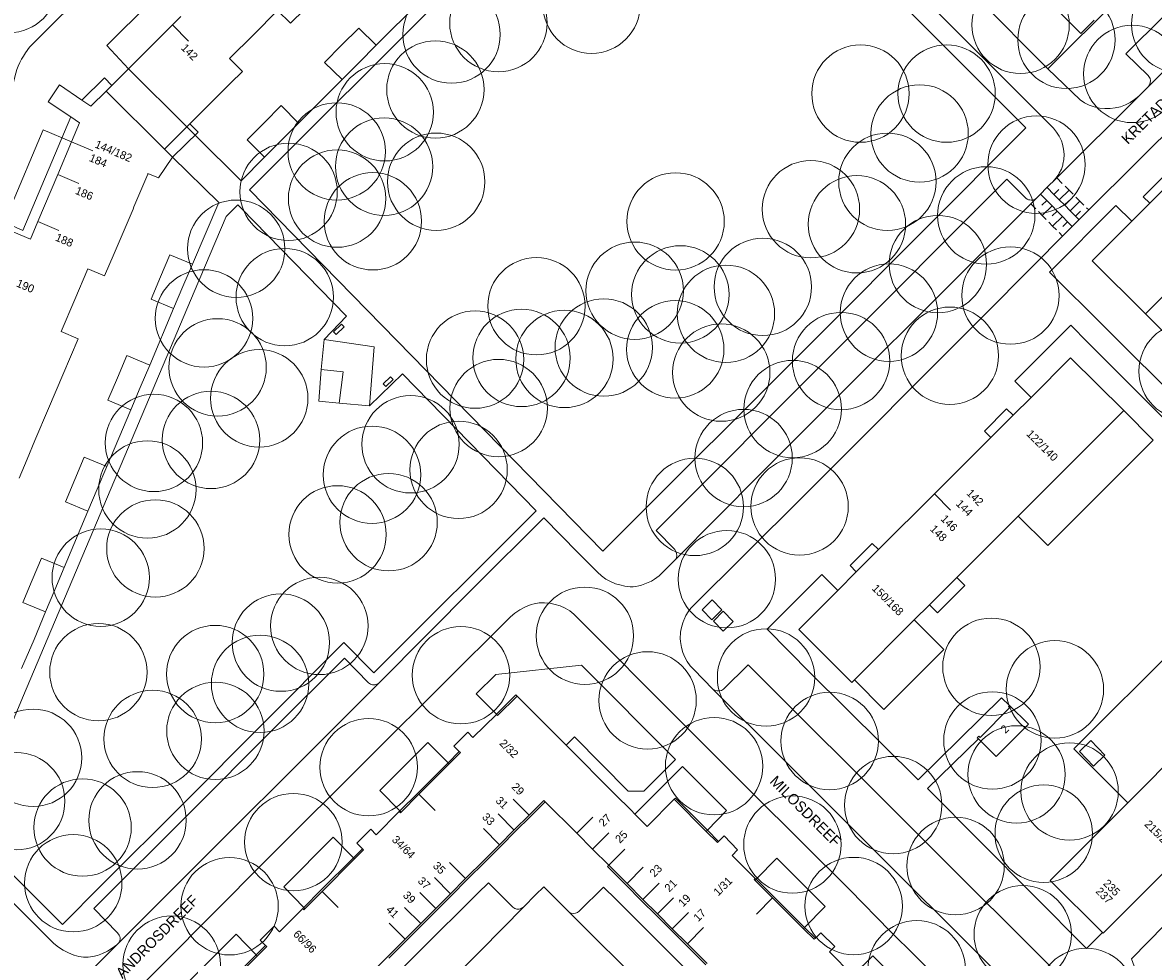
# Model space of a CAD drawing. Header units: metres. Extents: x 134994 to 136506, y 457393 to 459006.
# Tile 160 of 171: x 136101 to 136249, y 458696 to 458819. Entities that reach past the tile are written whole.
import ezdxf
from ezdxf.enums import TextEntityAlignment as Align

# ---------------------------------------------------------------- set-up
doc = ezdxf.new("R2010")
doc.units = ezdxf.units.M
for name, color, linetype, lineweight in [('B-WE-GR-BOOM-S', 250, 'Continuous', 13), ('B-WE-KG_BEBOUWING', 251, 'Continuous', 20), ('B-WE-KG_BEBOUWING TUSSENMUUR', 251, 'Continuous', 5), ('B-WE-KG_HUISNR', 251, 'Continuous', 5), ('B-WE-KG_ONDERGROND_REST', 251, 'Continuous', 5), ('B-WE-KG_STRAATNAAM', 251, 'Continuous', 5)]:
    doc.layers.add(name, color=color, linetype=linetype, lineweight=lineweight)
doc.styles.add('Styledgn000', font='dgn000.shx')

# ---------------------------------------------------------------- blocks, each defined once
blk = doc.blocks.new('SGR-BOOM_02')
blk.add_circle((0, 0), 6.4)

msp = doc.modelspace()

# ---------------------------------------------------------------- linework, layer by layer
at = {"layer": 'B-WE-KG_BEBOUWING', "flags": 128}
for points in [[(136139.42, 458822.09), (136135.81, 458818.49), (136134.11, 458820.18), (136130.92, 458816.98), (136127.78, 458813.84), (136129.48, 458812.15), (136127.93, 458810.61), (136122.59, 458805.28), (136122.17, 458804.86), (136120.7, 458803.4), (136119.23, 458801.93), (136120.28, 458800.89), (136118.43, 458798.17), (136117.06, 458798.73), (136117.04, 458798.67), (136115.22, 458794.36), (136115.1, 458794.07), (136112.61, 458788.21), (136111.37, 458785.29), (136109.15, 458786.23), (136107.44, 458782.18), (136105.66, 458777.97), (136107.88, 458777.03), (136105.88, 458772.29), (136104.01, 458767.87), (136102.22, 458763.66), (136101.17, 458761.18), (136100.12, 458758.69)], [(136090.42, 458767.18), (136089.79, 458767.45), (136090.26, 458768.52), (136090.88, 458768.26), (136092.16, 458767.72), (136091.7, 458766.63), (136090.42, 458767.18), (136090.88, 458768.26), (136096.09, 458780.53), (136094.4, 458781.24), (136098.89, 458792.03), (136100.64, 458791.26), (136106.94, 458806.17), (136103.93, 458808.16), (136105.43, 458810.38), (136108.39, 458808.37), (136109.57, 458807.57), (136111.59, 458809.58), (136112.33, 458810.31), (136113.07, 458811.05), (136114.53, 458812.5), (136120.27, 458818.27), (136121.37, 458819.37)], [(136112.33, 458810.31), (136111.34, 458811.3), (136108.39, 458808.37)], [(136106.94, 458806.17), (136108.09, 458805.41), (136107.03, 458802.9), (136105.21, 458798.59), (136102.61, 458792.43), (136101.63, 458790.1), (136099.43, 458791.05), (136097.46, 458786.4), (136095.44, 458781.62), (136097.66, 458780.67), (136095.89, 458776.51), (136094.02, 458772.09), (136092.23, 458767.88), (136092.19, 458767.79), (136092.16, 458767.72)], [(136120.28, 458800.89), (136123.68, 458804.16), (136122.59, 458805.28)], [(136256.34, 458788.49), (136248.14, 458780.29), (136241.15, 458787.27), (136246.38, 458792.49), (136248.73, 458794.84), (136251.63, 458797.73)], [(136251.63, 458797.73), (136250.79, 458798.6), (136247.87, 458795.68), (136248.73, 458794.84)], [(136230.76, 458766.97), (136233.11, 458769.32), (136238.32, 458774.53), (136245.29, 458767.57), (136231.43, 458753.72), (136227.38, 458749.66), (136223.35, 458745.64), (136219.75, 458742.04), (136217.77, 458740.06), (136209.91, 458732.2), (136209.56, 458731.85), (136202.59, 458738.82), (136207.73, 458743.95), (136210.15, 458746.37)], [(136213.08, 458749.3), (136212.24, 458750.12), (136209.33, 458747.22), (136210.15, 458746.37), (136213.08, 458749.3), (136220.41, 458756.63), (136227.83, 458764.05), (136230.76, 458766.97), (136229.9, 458767.8), (136227, 458764.87), (136227.83, 458764.05)], [(136219.75, 458742.04), (136220.81, 458740.98), (136224.42, 458744.58), (136223.35, 458745.64)], [(136209.65, 458693.38), (136206.61, 458696.42), (136207.31, 458697.14), (136205.49, 458698.95), (136204.77, 458698.25), (136204.61, 458698.09), (136203.21, 458699.48), (136199.15, 458703.52), (136196.73, 458705.93), (136196.88, 458706.09), (136193.84, 458709.12), (136194.55, 458709.84), (136192.77, 458711.67), (136192.05, 458710.95), (136191.89, 458710.79), (136190.43, 458712.26), (136186.23, 458716.49), (136182.67, 458712.93), (136181.06, 458714.54), (136180.56, 458715.04), (136178.48, 458717.13), (136172.03, 458723.6), (136165.58, 458730.06), (136163, 458727.49), (136162.85, 458727.65), (136159.78, 458724.59), (136159.1, 458725.3), (136157.27, 458723.47), (136157.98, 458722.78), (136158.13, 458722.63), (136156.65, 458721.15), (136152.67, 458717.16), (136150.34, 458714.81), (136150.24, 458714.72), (136150.09, 458714.87), (136147.06, 458711.84), (136146.36, 458712.55), (136144.52, 458710.71), (136145.25, 458710), (136145.4, 458709.84), (136144.22, 458708.66), (136139.96, 458704.39), (136137.68, 458702.11), (136137.55, 458701.98), (136137.4, 458702.13), (136134.35, 458699.08), (136133.63, 458699.8), (136131.8, 458697.97), (136132.51, 458697.29), (136132.67, 458697.14), (136131.43, 458695.89), (136127.14, 458691.58)], [(136241.32, 458720.84), (136239.48, 458722.76), (136240.99, 458724.2), (136242.83, 458722.28), (136241.32, 458720.84)], [(136150.09, 458714.87), (136150.18, 458714.97), (136152.52, 458717.31), (136156.5, 458721.3), (136157.98, 458722.78)], [(136146.19, 458693.43), (136148.55, 458695.79), (136150.86, 458698.1), (136152.91, 458700.15), (136154.89, 458702.13), (136156.83, 458704.08), (136158.81, 458706.06), (136161.29, 458708.53), (136163.27, 458710.51), (136165.21, 458712.46), (136167.16, 458714.4), (136169.1, 458716.34), (136169.1, 458716.34), (136169.27, 458716.17), (136167.33, 458714.23), (136165.38, 458712.28), (136163.44, 458710.34), (136161.46, 458708.36), (136158.98, 458705.89), (136157, 458703.91), (136155.06, 458701.96), (136153.08, 458699.98), (136151.03, 458697.93), (136148.72, 458695.62)], [(136137.4, 458702.13), (136137.53, 458702.27), (136139.8, 458704.54), (136144.07, 458708.81), (136145.25, 458710)], [(136190.56, 458694.89), (136187.95, 458697.5), (136185.97, 458699.48), (136184.02, 458701.43), (136182.11, 458703.33), (136180.03, 458705.42), (136177.62, 458707.82), (136177.45, 458707.65), (136179.86, 458705.25), (136181.94, 458703.16), (136183.85, 458701.26), (136185.8, 458699.31), (136187.78, 458697.33), (136190.39, 458694.72)], [(136196.88, 458706.09), (136196.98, 458705.99), (136199.3, 458703.68), (136203.36, 458699.65), (136204.77, 458698.25)], [(136124.55, 458689.29), (136124.67, 458689.41), (136126.98, 458691.73), (136131.27, 458696.04), (136132.51, 458697.29)]]:
    msp.add_lwpolyline(points, dxfattribs=at)
for points in [[(136142.52, 458815.59), (136140.26, 458813.34), (136142.58, 458811.08), (136144.79, 458813.3), (136147.07, 458815.59), (136144.77, 458817.83)], [(136132.35, 458805.42), (136130.11, 458803.17), (136132.37, 458800.87), (136134.63, 458803.14), (136136.84, 458805.36), (136134.58, 458807.66)], [(136118.71, 458785.14), (136117.48, 458782.22), (136120.44, 458780.98), (136121.67, 458783.89), (136122.9, 458786.81), (136119.94, 458788.05)], [(136113.05, 458771.88), (136114.29, 458774.8), (136117.29, 458773.54), (136116.04, 458770.6), (136114.81, 458767.7), (136111.8, 458768.96)], [(136107.45, 458758.53), (136106.21, 458755.6), (136109.18, 458754.36), (136110.41, 458757.27), (136111.65, 458760.21), (136108.68, 458761.45)], [(136290.94, 458747.23), (136288.56, 458744.86), (136285.65, 458741.95), (136278, 458734.3), (136268.26, 458724.56), (136265.57, 458721.87), (136265.36, 458721.66), (136260.34, 458716.64), (136255.51, 458711.82), (136253.05, 458709.35), (136250.15, 458706.45), (136242.58, 458698.88), (136242.49, 458698.96), (136235.62, 458705.82), (136245.83, 458716.04), (136253.39, 458723.6), (136261.03, 458731.23), (136271.05, 458741.26), (136281.33, 458751.53), (136289.18, 458759.39), (136292.55, 458756.02), (136296.14, 458752.44), (136296.05, 458752.35)], [(136101.85, 458745.28), (136100.62, 458742.36), (136103.58, 458741.11), (136104.81, 458744.03), (136106.04, 458746.95), (136103.08, 458748.2)], [(136230.28, 458728.82), (136232.76, 458726.35), (136228.53, 458722.1), (136226.19, 458724.42), (136226.05, 458724.56), (136226.26, 458724.77), (136226.41, 458724.62), (136230.3, 458728.53), (136230.15, 458728.68)]]:
    msp.add_lwpolyline(points, close=True, dxfattribs=at)
at = {"layer": 'B-WE-KG_BEBOUWING'}
for points in [[(136114.53, 458812.5), (136122.17, 458804.86)], [(136119.23, 458801.93), (136111.59, 458809.58)], [(136162.85, 458727.65), (136162.88, 458727.68), (136165.43, 458730.22), (136165.58, 458730.06)], [(136177.62, 458707.82), (136175.49, 458709.95), (136173.41, 458712.04), (136169.27, 458716.17)], [(136186.23, 458716.49), (136186.39, 458716.65), (136190.58, 458712.43), (136192.05, 458710.95)]]:
    msp.add_lwpolyline(points, dxfattribs=at)
at = {"layer": 'B-WE-KG_BEBOUWING TUSSENMUUR'}
for p, q in [((136120.27, 458818.27), (136122.39, 458816.15)), ((136107.03, 458802.9), (136109.8, 458801.73)), ((136105.21, 458798.59), (136107.98, 458797.42)), ((136102.59, 458792.44), (136105.36, 458791.27)), ((136220.41, 458756.63), (136222.53, 458754.51)), ((136154.79, 458715.03), (136152.67, 458717.16)), ((136167.16, 458714.4), (136165.04, 458716.52)), ((136165.21, 458712.45), (136163.1, 458714.58)), ((136175.53, 458714.16), (136173.41, 458712.04)), ((136163.27, 458710.51), (136161.15, 458712.63)), ((136177.61, 458712.08), (136175.49, 458709.95)), ((136179.74, 458709.95), (136177.62, 458707.82)), ((136158.82, 458706.05), (136156.7, 458708.18)), ((136182.14, 458707.55), (136180.03, 458705.42)), ((136156.84, 458704.07), (136154.72, 458706.2)), ((136184.23, 458705.46), (136182.11, 458703.34)), ((136142.08, 458702.27), (136139.96, 458704.39)), ((136154.89, 458702.13), (136152.78, 458704.25)), ((136152.92, 458700.15), (136150.8, 458702.27)), ((136186.14, 458703.55), (136184.02, 458701.43)), ((136199.15, 458703.52), (136197.03, 458701.4)), ((136188.08, 458701.61), (136185.97, 458699.48)), ((136150.86, 458698.09), (136148.75, 458700.22)), ((136190.06, 458699.63), (136187.95, 458697.5))]:
    msp.add_line(p, q, dxfattribs=at)
at = {"layer": 'B-WE-KG_ONDERGROND_REST'}
for p, q in [((136197.6, 458850.44), (136235.32, 458812.52)), ((136248.65, 458825.86), (136235.32, 458812.52)), ((136147.07, 458815.59), (136152.84, 458821.36)), ((136254.77, 458816.41), (136248.53, 458810.16)), ((136136.84, 458805.36), (136142.58, 458811.08)), ((136247.36, 458808.99), (136248.53, 458810.16)), ((136236.5, 458798.17), (136237.22, 458797.44)), ((136233.74, 458794.11), (136233.1, 458794.76)), ((136235.2, 458795.19), (136234.55, 458794.56)), ((136235.88, 458794.49), (136234.59, 458793.23)), ((136236.56, 458793.79), (136235.91, 458793.16)), ((136237.24, 458793.1), (136235.95, 458791.84)), ((136238.96, 458793.13), (136239.6, 458793.77)), ((136240.42, 458794.22), (136240.69, 458793.95)), ((136237.92, 458792.4), (136237.28, 458791.77)), ((136237.26, 458790.5), (136236.8, 458790.97)), ((136120.44, 458780.98), (136117.29, 458773.54)), ((136114.81, 458767.7), (136111.65, 458760.21)), ((136146.18, 458768.22), (136142.18, 458768.57)), ((136109.18, 458754.36), (136106.04, 458746.95)), ((136238.76, 458723.1), (136253.96, 458738.31)), ((136213.78, 458728.29), (136209.91, 458732.2)), ((136238.76, 458723.1), (136245.83, 458716.04)), ((136160.41, 458704.13), (136152.77, 458696.52)), ((136168.01, 458703.93), (136166.44, 458702.36)), ((136171.29, 458702.78), (136172.3, 458701.77)), ((136186.18, 458695.74), (136178.58, 458703.33)), ((136152.77, 458696.52), (136147.72, 458691.51)), ((136186.18, 458695.74), (136191.19, 458690.72))]:
    msp.add_line(p, q, dxfattribs=at)
at = {"layer": 'B-WE-KG_ONDERGROND_REST', "flags": 128}
for points in [[(136320.67, 458873.85), (136295.31, 458848.46), (136271.68, 458824.76), (136240.69, 458793.95)], [(136183.93, 458856.83), (136208.56, 458832.19), (136221.92, 458818.86), (136236.05, 458804.68), (136236.47, 458804.18), (136236.82, 458803.63), (136237.1, 458803.04), (136237.26, 458802.59), (136237.4, 458801.94), (136237.45, 458801.27), (136237.45, 458801.22), (136237.42, 458800.59), (136237.31, 458799.96), (136237.28, 458799.84), (136237.1, 458799.31), (136236.83, 458798.8), (136236.75, 458798.67), (136236.38, 458798.14), (136235.97, 458797.64)], [(136200.24, 458856.55), (136239.66, 458817.15), (136241.41, 458818.9)], [(136130.43, 458796.61), (136156.15, 458822.37), (136176.3, 458842.51), (136181.94, 458848.1), (136182.07, 458847.93), (136185.67, 458851.48), (136232.45, 458804.73), (136205.4, 458777.62), (136176.83, 458749.09), (136130.43, 458796.61)], [(136138.37, 458836.37), (136135.55, 458839.34), (136132.28, 458836.16), (136128.83, 458832.66), (136117.35, 458821.2), (136111.64, 458815.56), (136114.53, 458812.5)], [(136109.68, 458823.48), (136109.49, 458823.32), (136102.19, 458816.03), (136101.84, 458815.71), (136101.52, 458815.36), (136100.96, 458814.59), (136100.69, 458814.18), (136100.45, 458813.76), (136100.22, 458813.32), (136100.02, 458812.87), (136099.84, 458812.4), (136099.69, 458811.92), (136099.43, 458810.94), (136098.24, 458805.67), (136097.52, 458802.56), (136097.26, 458801.57), (136096.95, 458800.62), (136096.55, 458799.68), (136096.5, 458799.52)], [(136254.77, 458816.41), (136254.71, 458816.37), (136254.47, 458816.24), (136254.2, 458816.18), (136253.93, 458816.21), (136253.67, 458816.31), (136253.45, 458816.48), (136250.56, 458819.41), (136245.59, 458814.45), (136248.51, 458811.61), (136248.61, 458811.49), (136248.75, 458811.24), (136248.81, 458810.96), (136248.79, 458810.67), (136248.7, 458810.4), (136248.53, 458810.16)], [(136235.32, 458812.52), (136239.55, 458808.41), (136240.14, 458808.03), (136240.77, 458807.73), (136241.43, 458807.5), (136242.11, 458807.34), (136242.8, 458807.27), (136243.5, 458807.27), (136244.19, 458807.36), (136244.87, 458807.52), (136245.53, 458807.76), (136246.15, 458808.07), (136246.73, 458808.46), (136247.27, 458808.9), (136247.36, 458808.99)], [(136247.36, 458808.99), (136236.5, 458798.17)], [(136132.37, 458800.87), (136129.3, 458797.76), (136123.45, 458803.61), (136122.17, 458804.86)], [(136107.03, 458802.9), (136103.3, 458804.5), (136098.88, 458793.95), (136095.9, 458786.95), (136092.68, 458779.17), (136090.23, 458773.7), (136088.48, 458769.25), (136092.19, 458767.79)], [(136122.9, 458786.81), (136126.36, 458794.94), (136120.28, 458800.89)], [(136233.87, 458795.53), (136233.67, 458795.38), (136233.56, 458795.32), (136233.28, 458795.25), (136233.11, 458795.24), (136232.95, 458795.26), (136232.79, 458795.29), (136232.6, 458795.38), (136232.44, 458795.51), (136229.95, 458797.98), (136183.83, 458751.8), (136186.29, 458749.32), (136186.44, 458749.07), (136186.5, 458748.93), (136186.54, 458748.79), (136186.56, 458748.53), (136186.51, 458748.27), (136186.43, 458748.07)], [(136233.87, 458795.53), (136235.63, 458797.32), (136235.97, 458797.64)], [(136236.5, 458798.17), (136235.97, 458797.64)], [(136235.2, 458795.19), (136234.37, 458796.04)], [(136235.22, 458796.9), (136236.12, 458795.99)], [(136236.12, 458795.99), (136236.76, 458796.62)], [(136236.12, 458795.99), (136236.83, 458795.28)], [(136236.83, 458795.28), (136238.11, 458796.54)], [(136237.58, 458797.08), (136238.11, 458796.54)], [(136238.11, 458796.54), (136238.64, 458796.01)], [(136128.45, 458794.18), (136128.89, 458794.62), (136129.3, 458794.19)], [(136233.1, 458794.76), (136197.4, 458759.07), (136186.43, 458748.07)], [(136233.87, 458795.53), (136233.1, 458794.76)], [(136235.88, 458794.49), (136235.2, 458795.19)], [(136246.38, 458792.49), (136244.28, 458794.53), (136235.53, 458785.79), (136242.76, 458778.6)], [(136236.56, 458793.79), (136235.88, 458794.49)], [(136236.83, 458795.28), (136237.55, 458794.56)], [(136237.55, 458794.56), (136238.18, 458795.2)], [(136237.55, 458794.56), (136238.26, 458793.85)], [(136238.26, 458793.85), (136239.53, 458795.12)], [(136239, 458795.65), (136239.53, 458795.12)], [(136239.53, 458795.12), (136240.06, 458794.58)], [(136105.82, 458700.03), (136090.43, 458715.39), (136097.67, 458722.89), (136100.7, 458730.15), (136123.13, 458783.21), (136127.36, 458793.09), (136128.45, 458794.18)], [(136129.3, 458794.19), (136143.15, 458779.97), (136140.24, 458776.93)], [(136234.59, 458793.23), (136234.08, 458793.76)], [(136235.1, 458792.71), (136234.59, 458793.23)], [(136237.24, 458793.1), (136236.56, 458793.79)], [(136237.92, 458792.4), (136237.24, 458793.1)], [(136240.69, 458793.95), (136237.26, 458790.5)], [(136238.26, 458793.85), (136238.96, 458793.13)], [(136238.96, 458793.13), (136239.42, 458792.67)], [(136235.95, 458791.84), (136235.44, 458792.36)], [(136236.46, 458791.32), (136235.95, 458791.84)], [(136238.53, 458791.78), (136237.92, 458792.4)], [(136237.26, 458790.5), (136233.56, 458786.8), (136226.55, 458779.73), (136202.98, 458756.1), (136188.42, 458741.59)], [(136256.34, 458788.49), (136263.62, 458781.22), (136255.42, 458773.01), (136248.14, 458780.29)], [(136292.9, 458762.71), (136282.67, 458772.99), (136270.54, 458785.23), (136253.3, 458768.1), (136242.76, 458778.6)], [(136141.82, 458777.57), (136142.85, 458778.57), (136142.51, 458778.93), (136141.47, 458777.93), (136141.82, 458777.57)], [(136240.59, 458776.53), (136238.33, 458778.8), (136230.99, 458771.45), (136233.11, 458769.32)], [(136139.84, 458772.96), (136140.22, 458776.91), (136140.24, 458776.93)], [(136146.18, 458768.22), (136146.78, 458775.94), (136140.24, 458776.93)], [(136291.38, 458761.29), (136281.83, 458770.83), (136264.04, 458753.12), (136248.99, 458768.12), (136240.59, 458776.53)], [(136139.84, 458772.96), (136139.51, 458768.82), (136142.18, 458768.57)], [(136142.18, 458768.57), (136142.74, 458772.69), (136139.84, 458772.96)], [(136142.82, 458737.1), (136146.77, 458733.13), (136168.08, 458754.39), (136150.5, 458772.43), (136146.18, 458768.22)], [(136148.33, 458770.74), (136149.27, 458771.67), (136148.92, 458772.03), (136147.98, 458771.09), (136148.33, 458770.74)], [(136245.29, 458767.57), (136249.18, 458763.68), (136235.32, 458749.83), (136231.43, 458753.72)], [(136147.47, 458731.81), (136159.95, 458744.36), (136169.08, 458753.5), (136173.59, 458748.87), (136176.13, 458746.33), (136176.65, 458745.85), (136177.23, 458745.44), (136177.84, 458745.1), (136178.49, 458744.83), (136179.07, 458744.66), (136179.75, 458744.5), (136180.45, 458744.4)], [(136248.34, 458686.24), (136248.57, 458686.58), (136248.76, 458686.98), (136248.88, 458687.41), (136248.92, 458687.86), (136248.87, 458688.3), (136248.75, 458688.73), (136246.32, 458695.51), (136250.65, 458699.94), (136265.57, 458714.72), (136286.34, 458735.59), (136291.74, 458740.98), (136300.09, 458749.26), (136300.25, 458749.49), (136300.35, 458749.75), (136300.36, 458750.03), (136300.3, 458750.3)], [(136180.45, 458744.4), (136180.82, 458744.42), (136181.19, 458744.47), (136181.57, 458744.55), (136181.93, 458744.65), (136182.37, 458744.8), (136182.81, 458744.98), (136183.23, 458745.18), (136183.63, 458745.42), (136183.94, 458745.63), (136184.23, 458745.87), (136184.61, 458746.23), (136186.29, 458747.91), (136186.43, 458748.07)], [(136207.73, 458743.95), (136205.63, 458746.04), (136198.43, 458738.83), (136204.11, 458733.09), (136218.29, 458719.04), (136229.25, 458729.84), (136230.28, 458728.82)], [(136105.7, 458681.43), (136132.39, 458708.26), (136146.73, 458722.59), (136164.7, 458740.48), (136165.27, 458740.95), (136165.95, 458741.41), (136166.67, 458741.79), (136167.42, 458742.11), (136167.8, 458742.2), (136168.49, 458742.3), (136169.19, 458742.32), (136169.89, 458742.26), (136170.58, 458742.11), (136171.25, 458741.9), (136171.89, 458741.6), (136172.49, 458741.24), (136173.04, 458740.81), (136187.44, 458726.36), (136196.48, 458717.32), (136209.3, 458704.57), (136214.59, 458699.16), (136221.35, 458692.5)], [(136191.2, 458742.71), (136192.5, 458741.39), (136191.18, 458740.09), (136189.89, 458741.41), (136191.2, 458742.71)], [(136100.46, 458733.7), (136102.11, 458737.49), (136103.58, 458741.11)], [(136187.01, 458737.61), (136187.06, 458738.43), (136187.1, 458738.7), (136187.26, 458739.37), (136187.36, 458739.7), (136187.49, 458740.02), (136187.53, 458740.14), (136187.76, 458740.66), (136188.06, 458741.15), (136188.42, 458741.59)], [(136191.37, 458739.92), (136192.67, 458741.2), (136193.97, 458739.87), (136192.67, 458738.59), (136191.37, 458739.92)], [(136213.78, 458728.29), (136221.66, 458736.17), (136217.77, 458740.06)], [(136142.82, 458737.1), (136121.61, 458715.82), (136110.98, 458705.2), (136105.82, 458700.03)], [(136191.31, 458730.97), (136188.78, 458733.53), (136188.32, 458734.03), (136187.93, 458734.58), (136187.61, 458735.17), (136187.36, 458735.8), (136187.18, 458736.45), (136187.05, 458737.25), (136187.01, 458737.61)], [(136109.95, 458702.12), (136122.61, 458714.77), (136133.37, 458725.58), (136142.91, 458735.06), (136146.04, 458731.8), (136146.29, 458731.64), (136146.57, 458731.55), (136146.87, 458731.55), (136147.16, 458731.62), (136147.41, 458731.76), (136147.47, 458731.81)], [(136162.88, 458727.68), (136160.19, 458730.33), (136162.79, 458732.89), (136174.04, 458734.11), (136186.39, 458721.73), (136182.21, 458717.54), (136180.17, 458717.55), (136173.13, 458724.69), (136172.03, 458723.6)], [(136235.52, 458686.89), (136235.36, 458687.12), (136235.26, 458687.39), (136235.24, 458687.67), (136235.3, 458687.95), (136235.43, 458688.2), (136235.52, 458688.3), (136238.68, 458691.47), (136195.93, 458734.18), (136192.71, 458730.95), (136192.44, 458730.8), (136192.15, 458730.73), (136191.85, 458730.73), (136191.56, 458730.82), (136191.31, 458730.97)], [(136112.97, 458697.35), (136112.38, 458696.92), (136111.76, 458696.52), (136111.11, 458696.21), (136110.42, 458695.97), (136109.82, 458695.82), (136109.21, 458695.74), (136108.59, 458695.74), (136107.98, 458695.83), (136107.38, 458695.99), (136107.34, 458696), (136106.62, 458696.29), (136105.93, 458696.64), (136105.29, 458697.07), (136104.68, 458697.55), (136103.83, 458698.43), (136070.94, 458731.32)], [(136147.47, 458731.81), (136116.56, 458700.95), (136113.25, 458697.63)], [(136234.81, 458687.6), (136225.59, 458696.75), (136213.52, 458708.79), (136200.41, 458721.91), (136191.31, 458730.97)], [(136156.5, 458721.3), (136153.86, 458723.95), (136147.52, 458717.65), (136150.18, 458714.97)], [(136242.49, 458698.96), (136240.4, 458696.9), (136219.49, 458717.91), (136226.19, 458724.42)], [(136156.65, 458721.15), (136156.5, 458721.3)], [(136181.06, 458714.54), (136187.33, 458720.78), (136193.11, 458715.01), (136190.58, 458712.43)], [(136150.18, 458714.97), (136150.34, 458714.81)], [(136144.07, 458708.81), (136141.42, 458711.49), (136134.91, 458705), (136137.53, 458702.27)], [(136190.58, 458712.43), (136190.43, 458712.26)], [(136144.07, 458708.81), (136144.22, 458708.66)], [(136203.36, 458699.65), (136206.08, 458702.38), (136199.7, 458708.73), (136196.98, 458705.99)], [(136166.44, 458702.36), (136166.35, 458702.28), (136166.1, 458702.13), (136165.83, 458702.06), (136165.54, 458702.06), (136165.26, 458702.15), (136165.02, 458702.3), (136161.8, 458705.52), (136160.41, 458704.13)], [(136196.98, 458705.99), (136196.84, 458705.83)], [(136196.84, 458705.83), (136196.84, 458705.84)], [(136171.29, 458702.78), (136169.07, 458704.99), (136168.01, 458703.93)], [(136178.58, 458703.33), (136176.91, 458704.96), (136173.73, 458701.79), (136173.51, 458701.62), (136173.25, 458701.51), (136172.96, 458701.48), (136172.69, 458701.53), (136172.43, 458701.66), (136172.3, 458701.77)], [(136166.44, 458702.36), (136160.8, 458696.62), (136153.69, 458689.46), (136142.25, 458678.04), (136128.67, 458664.47), (136116.28, 458652.04), (136104.62, 458640.42)], [(136137.53, 458702.27), (136137.68, 458702.11)], [(136109.95, 458702.12), (136113.07, 458698.93), (136113.28, 458698.63), (136113.37, 458698.47), (136113.42, 458698.29), (136113.43, 458698.1), (136113.39, 458697.92), (136113.33, 458697.77), (136113.25, 458697.63)], [(136172.3, 458701.77), (136182.86, 458691.26), (136193.03, 458681.03), (136196.33, 458677.8), (136211.78, 458662.35)], [(136203.36, 458699.65), (136203.21, 458699.48)], [(136131.27, 458696.04), (136128.64, 458698.76), (136122.02, 458692.12), (136124.67, 458689.41)], [(136112.97, 458697.35), (136101.28, 458685.64), (136088.73, 458672.99), (136078.32, 458662.48)], [(136112.97, 458697.35), (136113.15, 458697.52), (136113.25, 458697.63)], [(136131.27, 458696.04), (136131.43, 458695.89)], [(136215.89, 458687.15), (136218.47, 458689.72), (136212.32, 458695.9), (136209.71, 458693.32)]]:
    msp.add_lwpolyline(points, dxfattribs=at)

# ---------------------------------------------------------------- block references
at = {"layer": 'B-WE-GR-BOOM-S'}
for p in [(136098.8, 458823.65), (136175.36, 458820.93), (136163.12, 458818.51), (136231.74, 458818.28), (136252.72, 458818.33), (136156.96, 458817.01), (136237.77, 458816.31), (136246.42, 458811.83), (136154.84, 458809.78), (136210.7, 458809.24), (136222.02, 458809.24), (136148.18, 458806.79), (136218.47, 458804), (136141.87, 458801.64), (136233.83, 458799.9), (136148.1, 458799.64), (136154.94, 458797.66), (136214.24, 458797.65), (136135.55, 458796.33), (136141.92, 458795.44), (136204.19, 458794.05), (136146.62, 458792.46), (136186.4, 458792.44), (136227.23, 458793.23), (136210.23, 458792.07), (136128.66, 458788.85), (136220.87, 458786.83), (136197.87, 458783.84), (136135.04, 458782.49), (136181.03, 458783.33), (136187.03, 458782.85), (136230.41, 458782.7), (136168.12, 458781.3), (136124.43, 458779.7), (136193.02, 458780.3), (136214.44, 458780.45), (136176.96, 458775.87), (136186.36, 458775.63), (136222.45, 458774.79), (136126.22, 458773.26), (136160.05, 458774.28), (136166.16, 458774.5), (136171.8, 458774.37), (136208.15, 458774.08), (136192.4, 458772.57), (136253.69, 458772.76), (136131.69, 458769.19), (136163.15, 458767.91), (136201.79, 458767.78), (136117.85, 458763.33), (136125.35, 458763.72), (136151.57, 458763.15), (136195.34, 458761.34), (136157.89, 458759.79), (136146.51, 458759.14), (136116.99, 458757.21), (136188.93, 458754.92), (136202.7, 458754.98), (136148.69, 458752.91), (136141.98, 458751.31), (136118.04, 458749.46), (136110.86, 458745.62), (136193.14, 458745.42), (136139.59, 458739.28), (136174.48, 458737.98), (136134.53, 458737.08), (136110.55, 458733.2), (136125.9, 458732.95), (136227.91, 458733.9), (136131.8, 458731.66), (136158.2, 458732.8), (136198.29, 458732.5), (136236.25, 458730.94), (136182.72, 458729.49), (136117.68, 458724.43), (136125.93, 458725.48), (136206.65, 458724.15), (136228.04, 458724.22), (136101.97, 458721.94), (136146.07, 458720.71), (136191.46, 458720.84), (136231.21, 458719.76), (136238.18, 458717.52), (136099.75, 458716.24), (136215, 458715.73), (136115.69, 458713.72), (136108.47, 458712.78), (136136.17, 458710.86), (136234.78, 458711.97), (136201.76, 458710.54), (136223.2, 458707.72), (136107.25, 458705.46), (136127.79, 458702.43), (136209.81, 458702.46), (136232.03, 458698.74), (136120.18, 458694.76), (136218.09, 458694.16), (136240.37, 458690.52)]:
    msp.add_blockref('SGR-BOOM_02', p, dxfattribs=at)

# ---------------------------------------------------------------- texts
at = {"layer": 'B-WE-KG_HUISNR', "linetype": 'Continuous', "style": 'Styledgn000'}
for s, height, rotation, p in [('142', 1.054, 314.9922, (136121.7, 458815.54)), ('144/182', 1.054, 337.0834, (136110.2, 458802.68)), ('184', 1.054, 337.0876, (136109.45, 458800.9)), ('186', 1.054, 337.0876, (136107.62, 458796.59)), ('188', 1.054, 337.0876, (136105, 458790.44)), ('190', 1.054, 337.0876, (136099.88, 458784.41)), ('122/140', 1.054, 314.9845, (136232.8, 458764.8)), ('142', 1.054, 314.9845, (136224.93, 458757)), ('144', 1.054, 314.9845, (136223.53, 458755.62)), ('146', 1.054, 314.9845, (136221.53, 458753.63)), ('148', 1.054, 314.9845, (136220.13, 458752.3)), ('150/168', 1.054, 314.9845, (136212.5, 458744.5)), ('2', 1.05, 45.0387, (136229.38, 458725.45)), ('2/32', 1.054, 314.9922, (136163.54, 458724.13)), ('27', 1.054, 44.9922, (136176.57, 458713.18)), ('34/64', 1.054, 314.9922, (136149.41, 458711.46)), ('25', 1.054, 44.9922, (136178.72, 458711.02)), ('23', 1.054, 44.9922, (136183.25, 458706.56)), ('21', 1.054, 44.9922, (136185.21, 458704.6)), ('19', 1.054, 44.9922, (136187, 458702.65)), ('17', 1.054, 44.9922, (136189.01, 458700.71)), ('66/96', 1.054, 314.9922, (136136.45, 458699.04))]:
    msp.add_text(s, height=height, rotation=rotation, dxfattribs=at).set_placement(p, align=Align.MIDDLE_LEFT)
for s, rotation, p in [('29', 315, (136166.25, 458717.29)), ('31', 315, (136164.15, 458715.49)), ('33', 315, (136162.38, 458713.33)), ('215/233', 314.9922, (136251.92, 458709.89)), ('35', 315, (136155.91, 458706.92)), ('37', 315, (136153.92, 458704.92)), ('1/31', 45.0387, (136193.58, 458706.03)), ('235', 314.9922, (136244.55, 458704.05)), ('39', 315, (136151.97, 458703.05)), ('237', 314.9922, (136243.56, 458703.01)), ('41', 315, (136149.76, 458701.14))]:
    msp.add_text(s, height=1.054, rotation=rotation, dxfattribs=at).set_placement(p, align=Align.MIDDLE_RIGHT)
at = {"layer": 'B-WE-KG_STRAATNAAM', "style": 'Styledgn000'}
for s, rotation, p in [('KRETADREEF', 44.5499, (136245.84, 458802.48)), ('MILOSDREEF', 315.1164, (136198.68, 458718.72)), ('ANDROSDREEF', 45.183, (136113.7, 458692.86))]:
    msp.add_text(s, height=1.4, rotation=rotation, dxfattribs=at).set_placement(p)

doc.saveas('drawing.dxf')
